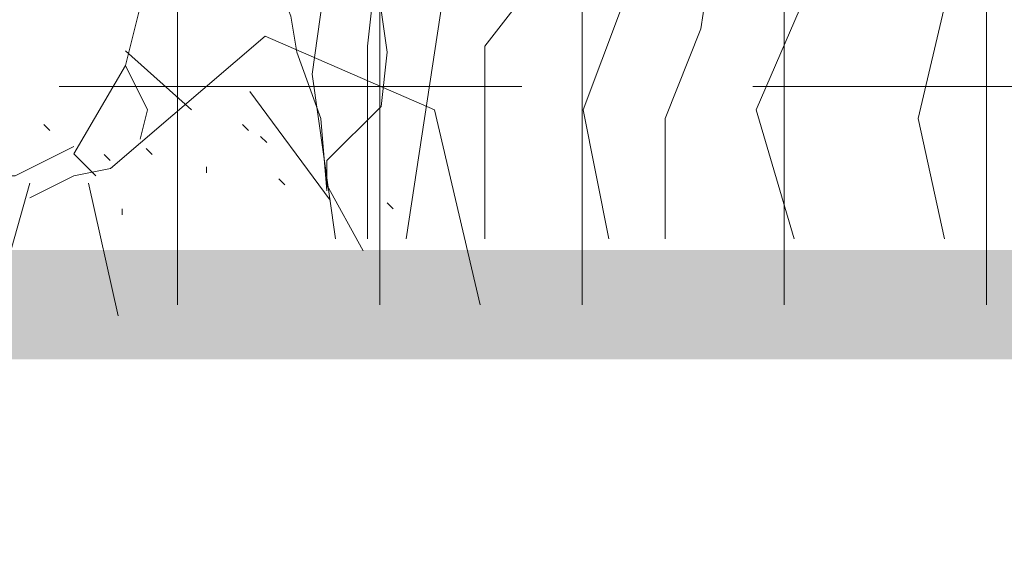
# Model space of a CAD drawing. Header units: millimetres. Extents: x 14400 to 93787, y -21104 to 39413.
# Tile 64 of 256: x 23588 to 23615, y 9741 to 9755. Entities that reach past the tile are written whole.
import ezdxf

# ---------------------------------------------------------------- set-up
doc = ezdxf.new("R2010")
doc.units = ezdxf.units.MM
doc.linetypes.add('HIDDEN', pattern=[9.525, 6.35, -3.175])
for name, color, linetype, lineweight in [('!MODUS_OPIS', 3, 'Continuous', 13), ('__MODUS_ŚCIANY', 2, 'Continuous', 35), ('_MODUS - zielen', 66, 'Continuous', 9), ('Hatch', 4, 'Continuous', 5)]:
    doc.layers.add(name, color=color, linetype=linetype, lineweight=lineweight)

msp = doc.modelspace()

# ---------------------------------------------------------------- hatches: boundary and pattern name
at = {"layer": 'Hatch', "ltscale": 2, "true_color": 0xc7c7c7}
h = msp.add_hatch(dxfattribs=at)
h.set_pattern_fill('GRATE', color=9, scale=7, angle=90)
h.paths.add_polyline_path([(23182.90184, 9824.23322), (23670.94642, 9824.23322), (23670.94642, 9747.23322), (23182.90184, 9747.23322)])

# ---------------------------------------------------------------- linework, layer by layer
at = {"layer": '!MODUS_OPIS', "linetype": 'HIDDEN', "ltscale": 2}
msp.add_lwpolyline([(23639.40184, 9753.23322), (22997.375, 9753.23322)], dxfattribs=at)
at = {"layer": '__MODUS_ŚCIANY', "ltscale": 2, "const_width": 3}
msp.add_lwpolyline([(22482.72843, 9742.23322), (23135.03227, 9742.23322), (23219.34561, 9747.23322), (23815.53999, 9747.23322)], dxfattribs=at)
at = {"layer": '_MODUS - zielen', "transparency": 33554687}
for p, q in [((23597.0624, 9754.3394), (23597.55321, 9758.78278)), ((23606.22412, 9754.81336), (23606.71493, 9758.04222)), ((23595.54908, 9753.56922), (23596.03989, 9757.06468)), ((23598.12788, 9749.04068), (23599.27103, 9756.56109)), ((23600.29355, 9754.3394), (23602.01137, 9756.56109)), ((23607.73744, 9752.59167), (23609.45527, 9756.56109)), ((23612.1956, 9752.35469), (23613.17722, 9756.56109)), ((23602.99298, 9752.59167), (23604.01549, 9755.31695)), ((23605.24251, 9752.35469), (23606.22412, 9754.81336)), ((23597.0624, 9749.04068), (23597.0624, 9754.3394)), ((23600.29355, 9749.04068), (23600.29355, 9754.3394)), ((23596.19038, 9749.04068), (23595.54908, 9753.56922)), ((23596.03989, 9750.10338), (23593.83126, 9753.09525)), ((23603.6934, 9749.04068), (23602.99298, 9752.59167)), ((23608.78807, 9749.04068), (23607.73744, 9752.59167)), ((23605.24251, 9749.04068), (23605.24251, 9752.35469)), ((23612.91809, 9749.04068), (23612.1956, 9752.35469))]:
    msp.add_line(p, q, dxfattribs=at)
at = {"layer": '_MODUS - zielen', "transparency": 33554687, "elevation": -6681.00084}
for points in [[(23592.8418, 9765.72975), (23592.23483, 9764.517), (23591.42695, 9757.84697), (23590.41618, 9753.8044), (23591.02209, 9752.59166), (23590.82012, 9751.78312)], [(23600.16135, 9747.23322), (23598.90512, 9752.59166), (23594.25664, 9754.61294), (23590.01118, 9750.97471), (23589.00133, 9750.77247), (23587.78845, 9750.16617)], [(23590.41618, 9754.20861), (23592.23483, 9752.59166)], [(23590.41618, 9753.8044), (23589.00133, 9751.37891), (23589.60724, 9750.77247)], [(23589.00133, 9751.58101), (23587.38451, 9750.77247), (23584.35179, 9750.77247)], [(23587.78845, 9750.57037), (23587.283, 9748.75132), (23587.283, 9747.23322)], [(23589.40527, 9750.57037), (23590.21421, 9746.93227)]]:
    msp.add_lwpolyline(points, dxfattribs=at)
at = {"layer": '_MODUS - zielen', "transparency": 33554687}
for points in [[(23595.95175, 9750.36439), (23595.78629, 9752.34995), (23595.12443, 9754.17005), (23594.95897, 9755.16283), (23594.13165, 9757.31385), (23592.80794, 9757.47932), (23591.81516, 9758.30663)], [(23595.95175, 9750.36439), (23595.95175, 9751.1917), (23597.44092, 9752.68088), (23597.60638, 9754.17005), (23597.44092, 9755.32829), (23599.09556, 9756.81746), (23599.59195, 9758.30663), (23600.91565, 9758.30663)], [(23588.34043, 9752.01902), (23588.17497, 9752.18449), (23588.17497, 9752.18449)], [(23593.80073, 9752.01902), (23593.63526, 9752.18449), (23593.63526, 9752.18449)], [(23594.29712, 9751.68809), (23594.13165, 9751.85356), (23594.13165, 9751.85356)], [(23591.15331, 9751.35717), (23590.98785, 9751.52263), (23590.98785, 9751.52263)], [(23589.99507, 9751.1917), (23589.8296, 9751.35717), (23589.8296, 9751.35717)], [(23592.64248, 9750.86078), (23592.64248, 9751.02624), (23592.64248, 9751.02624)], [(23594.79351, 9750.52985), (23594.62804, 9750.69531), (23594.62804, 9750.69531)], [(23596.94453, 9748.70975), (23595.95175, 9750.52985), (23595.95175, 9750.52985)], [(23590.32599, 9749.70253), (23590.32599, 9749.868), (23590.32599, 9749.868)], [(23597.77185, 9749.868), (23597.60638, 9750.03346), (23597.60638, 9750.03346)]]:
    msp.add_lwpolyline(points, dxfattribs=at)

doc.saveas('drawing.dxf')
